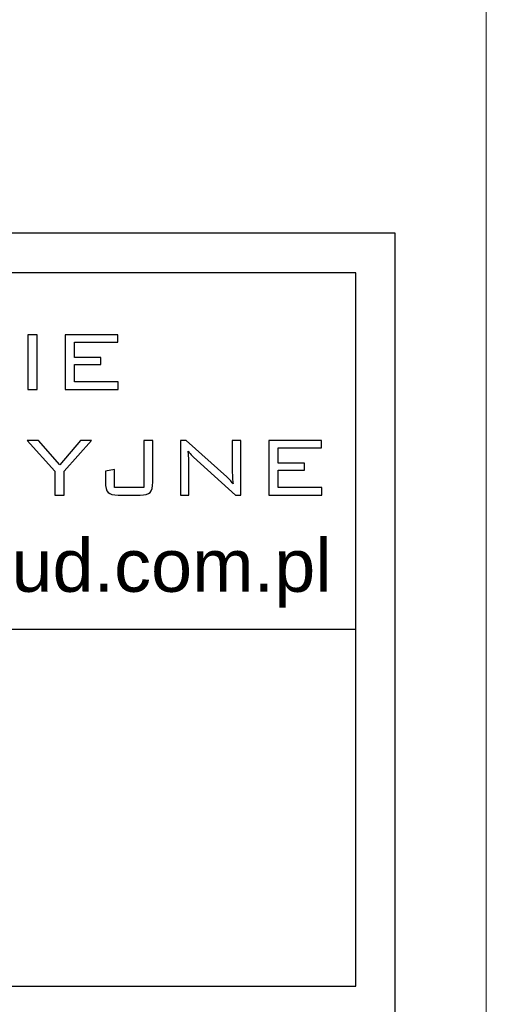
# Model space of a CAD drawing. Header units: millimetres. Extents: x 730 to 10409, y 1134 to 11940.
# Tile 21 of 49: x 4779 to 4956, y 5821 to 6194. Entities that reach past the tile are written whole.
import ezdxf

# ---------------------------------------------------------------- set-up
doc = ezdxf.new("R2010")
doc.units = ezdxf.units.MM
doc.layers.add('_0', color=7, linetype='Continuous')
doc.layers.add('A_ramka', color=7, linetype='Continuous')
doc.layers.add('Schematy elektryka', color=7, linetype='Continuous', lineweight=9)
doc.layers.add('wymiar', color=7, linetype='Continuous', lineweight=13)
doc.styles.add('GENERATED_STYLE_6', font='txt')

msp = doc.modelspace()

# ---------------------------------------------------------------- linework, layer by layer
at = {"layer": '_0'}
for points, knots in [([(4782.28, 6054.14), (4782.28, 6054.14), (4782.28, 6074.78), (4782.28, 6074.78), (4782.28, 6074.78), (4782.28, 6074.78), (4785.74, 6074.78), (4785.74, 6074.78), (4785.74, 6074.78), (4785.74, 6074.78), (4785.74, 6054.14), (4785.74, 6054.14), (4785.74, 6054.14), (4785.74, 6054.14), (4782.28, 6054.14), (4782.28, 6054.14)], [0, 0, 0, 0, 0.25, 0.25, 0.25, 0.25, 0.5, 0.5, 0.5, 0.5, 0.75, 0.75, 0.75, 0.75, 1, 1, 1, 1]), ([(4796.44, 6054.14), (4796.44, 6054.14), (4796.44, 6074.78), (4796.44, 6074.78), (4796.44, 6074.78), (4796.44, 6074.78), (4816.31, 6074.78), (4816.31, 6074.78), (4816.31, 6074.78), (4816.31, 6074.78), (4816.31, 6072.01), (4816.31, 6072.01), (4816.31, 6072.01), (4816.31, 6072.01), (4799.89, 6072.01), (4799.89, 6072.01), (4799.89, 6072.01), (4799.89, 6072.01), (4799.89, 6066.26), (4799.89, 6066.26), (4799.89, 6066.26), (4799.89, 6066.26), (4809.93, 6066.26), (4809.93, 6066.26), (4809.93, 6066.26), (4809.93, 6066.26), (4809.93, 6063.53), (4809.93, 6063.53), (4809.93, 6063.53), (4809.93, 6063.53), (4799.89, 6063.53), (4799.89, 6063.53), (4799.89, 6063.53), (4799.89, 6063.53), (4799.89, 6056.97), (4799.89, 6056.97), (4799.89, 6056.97), (4799.89, 6056.97), (4816.47, 6056.97), (4816.47, 6056.97), (4816.47, 6056.97), (4816.47, 6056.97), (4816.47, 6054.14), (4816.47, 6054.14), (4816.47, 6054.14), (4816.47, 6054.14), (4796.44, 6054.14), (4796.44, 6054.14)], [0, 0, 0, 0, 0.083333, 0.083333, 0.083333, 0.083333, 0.166667, 0.166667, 0.166667, 0.166667, 0.25, 0.25, 0.25, 0.25, 0.333333, 0.333333, 0.333333, 0.333333, 0.416667, 0.416667, 0.416667, 0.416667, 0.5, 0.5, 0.5, 0.5, 0.583333, 0.583333, 0.583333, 0.583333, 0.666667, 0.666667, 0.666667, 0.666667, 0.75, 0.75, 0.75, 0.75, 0.833333, 0.833333, 0.833333, 0.833333, 0.916667, 0.916667, 0.916667, 0.916667, 1, 1, 1, 1]), ([(4792.53, 6014.12), (4792.53, 6014.12), (4792.53, 6023.12), (4792.53, 6023.12), (4792.53, 6023.12), (4792.53, 6023.12), (4782.07, 6034.76), (4782.07, 6034.76), (4782.07, 6034.76), (4782.07, 6034.76), (4786.34, 6034.76), (4786.34, 6034.76), (4786.34, 6034.76), (4786.34, 6034.76), (4794.4, 6025.56), (4794.4, 6025.56), (4794.4, 6025.56), (4794.4, 6025.56), (4802.13, 6034.76), (4802.13, 6034.76), (4802.13, 6034.76), (4802.13, 6034.76), (4806.33, 6034.76), (4806.33, 6034.76), (4806.33, 6034.76), (4806.33, 6034.76), (4795.97, 6023.2), (4795.97, 6023.2), (4795.97, 6023.2), (4795.97, 6023.2), (4795.97, 6014.12), (4795.97, 6014.12), (4795.97, 6014.12), (4795.97, 6014.12), (4792.53, 6014.12), (4792.53, 6014.12)], [0, 0, 0, 0, 0.111111, 0.111111, 0.111111, 0.111111, 0.222222, 0.222222, 0.222222, 0.222222, 0.333333, 0.333333, 0.333333, 0.333333, 0.444444, 0.444444, 0.444444, 0.444444, 0.555556, 0.555556, 0.555556, 0.555556, 0.666667, 0.666667, 0.666667, 0.666667, 0.777778, 0.777778, 0.777778, 0.777778, 0.888889, 0.888889, 0.888889, 0.888889, 1, 1, 1, 1]), ([(4816.43, 6014.12), (4814.56, 6014.12), (4813.29, 6014.46), (4812.62, 6015.13), (4812.62, 6015.13), (4811.96, 6015.81), (4811.63, 6017.1), (4811.63, 6019.01), (4811.63, 6019.01), (4811.63, 6019.01), (4811.63, 6023.12), (4811.63, 6023.12), (4811.63, 6023.12), (4811.63, 6023.12), (4815.03, 6023.84), (4815.03, 6023.84), (4815.03, 6023.84), (4815.03, 6023.84), (4815.03, 6016.99), (4815.03, 6016.99), (4815.03, 6016.99), (4815.03, 6016.99), (4826.1, 6016.99), (4826.1, 6016.99), (4826.1, 6016.99), (4826.1, 6016.99), (4826.1, 6034.76), (4826.1, 6034.76), (4826.1, 6034.76), (4826.1, 6034.76), (4829.53, 6034.76), (4829.53, 6034.76), (4829.53, 6034.76), (4829.53, 6034.76), (4829.53, 6019.01), (4829.53, 6019.01), (4829.53, 6019.01), (4829.53, 6017.11), (4829.2, 6015.83), (4828.53, 6015.15), (4828.53, 6015.15), (4827.86, 6014.46), (4826.58, 6014.12), (4824.71, 6014.12), (4824.71, 6014.12), (4824.71, 6014.12), (4816.43, 6014.12), (4816.43, 6014.12)], [0, 0, 0, 0, 0.083333, 0.083333, 0.083333, 0.083333, 0.166667, 0.166667, 0.166667, 0.166667, 0.25, 0.25, 0.25, 0.25, 0.333333, 0.333333, 0.333333, 0.333333, 0.416667, 0.416667, 0.416667, 0.416667, 0.5, 0.5, 0.5, 0.5, 0.583333, 0.583333, 0.583333, 0.583333, 0.666667, 0.666667, 0.666667, 0.666667, 0.75, 0.75, 0.75, 0.75, 0.833333, 0.833333, 0.833333, 0.833333, 0.916667, 0.916667, 0.916667, 0.916667, 1, 1, 1, 1]), ([(4839.96, 6014.12), (4839.96, 6014.12), (4839.96, 6034.76), (4839.96, 6034.76), (4839.96, 6034.76), (4839.96, 6034.76), (4842.13, 6034.76), (4842.13, 6034.76), (4842.13, 6034.76), (4842.13, 6034.76), (4857.57, 6020.96), (4857.57, 6020.96), (4857.57, 6020.96), (4857.92, 6020.65), (4858.29, 6020.26), (4858.69, 6019.83), (4858.69, 6019.83), (4859.09, 6019.38), (4859.49, 6018.89), (4859.91, 6018.36), (4859.91, 6018.36), (4859.81, 6019.02), (4859.73, 6019.71), (4859.68, 6020.44), (4859.68, 6020.44), (4859.63, 6021.16), (4859.6, 6022.16), (4859.6, 6023.44), (4859.6, 6023.44), (4859.6, 6023.44), (4859.6, 6034.76), (4859.6, 6034.76), (4859.6, 6034.76), (4859.6, 6034.76), (4862.77, 6034.76), (4862.77, 6034.76), (4862.77, 6034.76), (4862.77, 6034.76), (4862.77, 6014.12), (4862.77, 6014.12), (4862.77, 6014.12), (4862.77, 6014.12), (4860.83, 6014.12), (4860.83, 6014.12), (4860.83, 6014.12), (4860.83, 6014.12), (4844.98, 6028.47), (4844.98, 6028.47), (4844.98, 6028.47), (4844.91, 6028.53), (4844.79, 6028.64), (4844.63, 6028.78), (4844.63, 6028.78), (4843.85, 6029.49), (4843.27, 6030.16), (4842.89, 6030.79), (4842.89, 6030.79), (4842.98, 6030.17), (4843.03, 6029.5), (4843.07, 6028.79), (4843.07, 6028.79), (4843.11, 6028.08), (4843.13, 6027.25), (4843.13, 6026.28), (4843.13, 6026.28), (4843.13, 6026.28), (4843.13, 6014.12), (4843.13, 6014.12), (4843.13, 6014.12), (4843.13, 6014.12), (4839.96, 6014.12), (4839.96, 6014.12)], [0, 0, 0, 0, 0.055556, 0.055556, 0.055556, 0.055556, 0.111111, 0.111111, 0.111111, 0.111111, 0.166667, 0.166667, 0.166667, 0.166667, 0.222222, 0.222222, 0.222222, 0.222222, 0.277778, 0.277778, 0.277778, 0.277778, 0.333333, 0.333333, 0.333333, 0.333333, 0.388889, 0.388889, 0.388889, 0.388889, 0.444444, 0.444444, 0.444444, 0.444444, 0.5, 0.5, 0.5, 0.5, 0.555556, 0.555556, 0.555556, 0.555556, 0.611111, 0.611111, 0.611111, 0.611111, 0.666667, 0.666667, 0.666667, 0.666667, 0.722222, 0.722222, 0.722222, 0.722222, 0.777778, 0.777778, 0.777778, 0.777778, 0.833333, 0.833333, 0.833333, 0.833333, 0.888889, 0.888889, 0.888889, 0.888889, 0.944444, 0.944444, 0.944444, 0.944444, 1, 1, 1, 1]), ([(4873.46, 6014.12), (4873.46, 6014.12), (4873.46, 6034.76), (4873.46, 6034.76), (4873.46, 6034.76), (4873.46, 6034.76), (4893.34, 6034.76), (4893.34, 6034.76), (4893.34, 6034.76), (4893.34, 6034.76), (4893.34, 6031.99), (4893.34, 6031.99), (4893.34, 6031.99), (4893.34, 6031.99), (4876.92, 6031.99), (4876.92, 6031.99), (4876.92, 6031.99), (4876.92, 6031.99), (4876.92, 6026.24), (4876.92, 6026.24), (4876.92, 6026.24), (4876.92, 6026.24), (4886.95, 6026.24), (4886.95, 6026.24), (4886.95, 6026.24), (4886.95, 6026.24), (4886.95, 6023.51), (4886.95, 6023.51), (4886.95, 6023.51), (4886.95, 6023.51), (4876.92, 6023.51), (4876.92, 6023.51), (4876.92, 6023.51), (4876.92, 6023.51), (4876.92, 6016.95), (4876.92, 6016.95), (4876.92, 6016.95), (4876.92, 6016.95), (4893.49, 6016.95), (4893.49, 6016.95), (4893.49, 6016.95), (4893.49, 6016.95), (4893.49, 6014.12), (4893.49, 6014.12), (4893.49, 6014.12), (4893.49, 6014.12), (4873.46, 6014.12), (4873.46, 6014.12)], [0, 0, 0, 0, 0.083333, 0.083333, 0.083333, 0.083333, 0.166667, 0.166667, 0.166667, 0.166667, 0.25, 0.25, 0.25, 0.25, 0.333333, 0.333333, 0.333333, 0.333333, 0.416667, 0.416667, 0.416667, 0.416667, 0.5, 0.5, 0.5, 0.5, 0.583333, 0.583333, 0.583333, 0.583333, 0.666667, 0.666667, 0.666667, 0.666667, 0.75, 0.75, 0.75, 0.75, 0.833333, 0.833333, 0.833333, 0.833333, 0.916667, 0.916667, 0.916667, 0.916667, 1, 1, 1, 1])]:
    msp.add_open_spline(points, degree=3, knots=knots, dxfattribs=at)
at = {"layer": 'A_ramka'}
msp.add_lwpolyline([(4921.25, 6113.24), (3954.29, 6113.24), (3954.29, 5409.38), (3954.29, 5409.38), (3954.29, 5109.29), (4921.25, 5109.29), (4921.25, 6113.24)], dxfattribs=at)
at = {"layer": 'A_ramka', "color": 0}
for points in [[(3969.29, 5828.16), (4906.25, 5828.16), (4906.25, 6098.24), (3969.29, 6098.24)], [(3969.29, 5828.16), (4906.25, 5828.16), (4906.25, 5963.2), (3969.29, 5963.2)]]:
    msp.add_lwpolyline(points, close=True, dxfattribs=at)
at = {"layer": 'Schematy elektryka'}
msp.add_lwpolyline([(755.65, 8051.85), (4955.65, 8051.85), (4955.65, 5081.85), (755.65, 5081.85)], close=True, dxfattribs=at)

# ---------------------------------------------------------------- texts
at = {"layer": 'wymiar', "color": 0, "linetype": 'Continuous', "lineweight": 13, "insert": (4445.18, 5971.46), "char_height": 20.0061, "attachment_point": 7, "style": 'GENERATED_STYLE_6'}
msp.add_mtext('{\\fArial|b0|i0|c238|p32;tel. 663 221 900, www.tmbud.com.pl}', dxfattribs=at)

doc.saveas('drawing.dxf')
